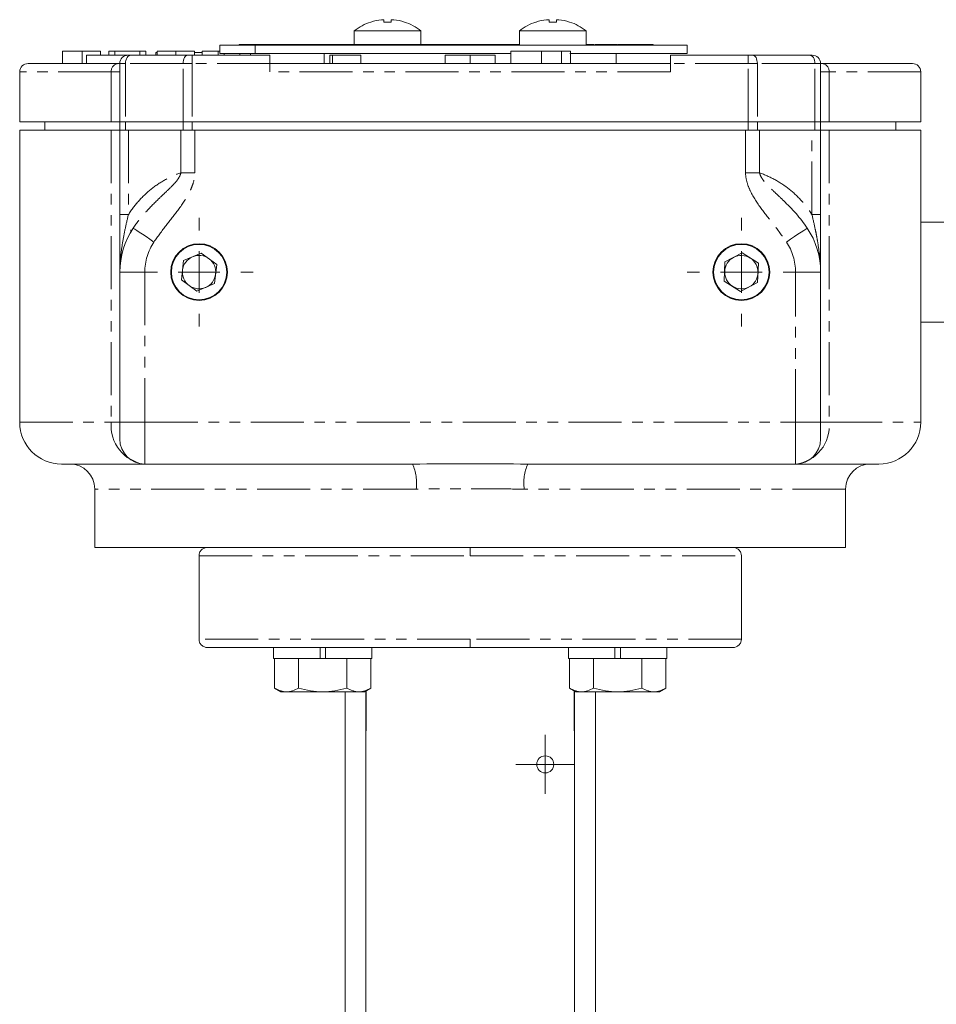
# Model space of a CAD drawing. Header units: millimetres. Extents: x 16 to 524, y -45 to 488.
# Tile 6 of 8: x 49 to 159, y 338 to 456. Entities that reach past the tile are written whole.
import ezdxf

# ---------------------------------------------------------------- set-up
doc = ezdxf.new("R2010")
doc.units = ezdxf.units.MM
doc.linetypes.add('PHANTOM', pattern=[12.7, 6.35, -1.27, 1.27, -1.27, 1.27, -1.27])

# ---------------------------------------------------------------- blocks, each defined once
blk = doc.blocks.new('SW_CENTERMARKSYMBOL_0')
at = {"color": 0, "linetype": 'Continuous', "lineweight": 0}
for p, q in [((0, 5), (0, 6.5)), ((0, 0), (0, 2.5)), ((-5, 0), (-6.5, 0)), ((0, 0), (-2.5, 0)), ((0, 0), (0, -2.5)), ((0, 0), (2.5, 0)), ((5, 0), (6.5, 0)), ((0, -5), (0, -6.5))]:
    blk.add_line(p, q, dxfattribs=at)
blk = doc.blocks.new('SW_CENTERMARKSYMBOL_1')
at = {"color": 0, "linetype": 'Continuous', "lineweight": 0}
for p, q in [((0, 5), (0, 6.5)), ((0, 0), (0, 2.5)), ((-5, 0), (-6.5, 0)), ((0, 0), (-2.5, 0)), ((0, 0), (0, -2.5)), ((0, 0), (2.5, 0)), ((5, 0), (6.5, 0)), ((0, -5), (0, -6.5))]:
    blk.add_line(p, q, dxfattribs=at)
blk = doc.blocks.new('SW_CENTERMARKSYMBOL_2')
at = {"color": 0, "linetype": 'Continuous', "lineweight": 0}
for p, q in [((0, 2.5), (0, 3.525)), ((0, 0), (0, 2.5)), ((-2.5, 0), (-3.525, 0)), ((0, 0), (-2.5, 0)), ((0, 0), (0, -2.5)), ((0, 0), (2.5, 0)), ((2.5, 0), (3.525, 0)), ((0, -2.5), (0, -3.525))]:
    blk.add_line(p, q, dxfattribs=at)

msp = doc.modelspace()

# ---------------------------------------------------------------- linework, layer by layer
at = {"color": 7, "linetype": 'Continuous', "lineweight": 15}
for p, q in [((92.77, 455.86), (92.77, 456.13)), ((93.65, 456.13), (93.65, 455.86)), ((112.57, 455.86), (112.57, 456.13)), ((113.45, 456.13), (113.45, 455.86)), ((89.21, 454.81), (89.21, 453.19)), ((97.21, 454.81), (89.21, 454.81)), ((97.21, 453.19), (97.21, 454.81)), ((109.01, 454.81), (109.01, 453.09)), ((117.01, 454.81), (109.01, 454.81)), ((117.01, 453.09), (117.01, 454.81)), ((54.24, 452.39), (54.24, 450.89)), ((56.58, 452.39), (56.58, 450.89)), ((58.78, 452.39), (58.78, 451.89)), ((59.78, 452.39), (59.78, 451.89)), ((60.51, 452.39), (59.78, 452.39)), ((60.51, 452.39), (60.51, 451.89)), ((63.51, 452.39), (60.51, 452.39)), ((63.51, 452.39), (63.51, 451.89)), ((64.24, 452.39), (63.51, 452.39)), ((64.24, 452.39), (64.24, 451.89)), ((65.44, 452.21), (65.44, 451.89)), ((65.44, 452.21), (65.6, 452.21)), ((65.6, 452.39), (65.6, 451.89)), ((67.84, 452.39), (67.84, 451.89)), ((70.06, 452.39), (70.06, 451.89)), ((70.06, 452.21), (70.97, 452.21)), ((70.97, 452.39), (70.97, 451.89)), ((72.88, 452.39), (70.97, 452.39)), ((72.88, 452.39), (72.88, 451.89)), ((73.11, 452.39), (72.88, 452.39)), ((73.11, 452.09), (73.11, 453.09)), ((73.11, 453.09), (77.35, 453.09)), ((73.11, 452.09), (77.35, 452.09)), ((73.6, 452.09), (73.6, 451.89)), ((75.41, 453.19), (75.41, 453.09)), ((75.41, 453.19), (81.21, 453.19)), ((75.51, 452.09), (75.51, 451.89)), ((76.78, 451.89), (76.78, 452.09)), ((129.11, 453.09), (77.35, 453.09)), ((77.35, 453.09), (77.35, 452.09)), ((77.35, 452.09), (107.96, 452.09)), ((81.21, 453.09), (81.21, 453.19)), ((81.21, 453.19), (102.96, 453.19)), ((85.61, 452.09), (85.61, 450.89)), ((105.61, 453.19), (102.96, 453.19)), ((105.61, 453.09), (105.61, 453.19)), ((105.61, 453.19), (109.01, 453.19)), ((107.96, 452.39), (107.96, 450.89)), ((111.64, 452.39), (111.64, 450.89)), ((114.04, 452.39), (114.04, 450.89)), ((115.05, 452.09), (129.11, 452.09)), ((115.14, 452.39), (115.14, 450.89)), ((117.45, 453.19), (117.01, 453.19)), ((117.45, 453.09), (117.45, 453.19)), ((117.98, 453.19), (117.45, 453.19)), ((118.1, 453.09), (118.1, 453.19)), ((118.95, 453.19), (118.54, 453.19)), ((118.95, 453.09), (118.95, 453.19)), ((119.16, 453.19), (118.95, 453.19)), ((119.16, 453.09), (119.16, 453.19)), ((119.33, 453.19), (119.16, 453.19)), ((119.33, 453.09), (119.33, 453.19)), ((120.42, 453.19), (119.33, 453.19)), ((120.42, 453.09), (120.42, 453.19)), ((120.45, 453.19), (120.42, 453.19)), ((120.45, 453.09), (120.45, 453.19)), ((120.78, 453.19), (120.45, 453.19)), ((120.61, 450.89), (120.61, 452.09)), ((120.84, 453.09), (120.84, 453.19)), ((121.06, 453.19), (121.3, 453.19)), ((121.3, 453.09), (121.3, 453.19)), ((121.31, 453.19), (121.3, 453.19)), ((121.31, 453.09), (121.31, 453.19)), ((121.39, 453.19), (121.31, 453.19)), ((121.39, 453.09), (121.39, 453.19)), ((121.88, 453.19), (121.39, 453.19)), ((121.88, 453.09), (121.88, 453.19)), ((121.96, 453.19), (121.88, 453.19)), ((121.96, 453.09), (121.96, 453.19)), ((125.06, 453.19), (121.96, 453.19)), ((125.06, 453.19), (125.06, 453.09)), ((129.11, 452.09), (129.11, 453.09)), ((50.11, 450.89), (60.89, 450.89)), ((57.11, 451.89), (57.11, 450.89)), ((57.11, 451.89), (62.11, 451.89)), ((60.89, 450.89), (61.11, 450.89)), ((61.11, 443.89), (61.11, 450.89)), ((62.45, 451.89), (62.11, 451.89)), ((62.45, 451.89), (69.24, 451.89)), ((69.79, 451.89), (69.24, 451.89)), ((69.79, 451.89), (79.11, 451.89)), ((79.11, 451.89), (79.11, 450.89)), ((79.11, 449.89), (79.11, 450.89)), ((79.11, 450.89), (127.11, 450.89)), ((86.29, 451.89), (86.29, 450.89)), ((86.29, 451.89), (86.6, 451.89)), ((86.6, 451.89), (86.6, 450.89)), ((86.6, 451.89), (89.98, 451.89)), ((89.98, 451.89), (89.98, 450.89)), ((100.11, 451.89), (100.11, 450.89)), ((100.11, 451.89), (103.11, 451.89)), ((103.11, 451.89), (103.11, 450.89)), ((103.11, 451.89), (106.11, 451.89)), ((106.11, 451.89), (106.11, 450.89)), ((127.11, 451.89), (136.43, 451.89)), ((127.11, 450.89), (127.11, 451.89)), ((127.11, 450.89), (127.11, 449.89)), ((136.98, 451.89), (136.43, 451.89)), ((136.98, 451.89), (143.77, 451.89)), ((144.11, 451.89), (143.77, 451.89)), ((145.11, 450.89), (145.11, 443.89)), ((145.11, 450.89), (145.33, 450.89)), ((145.33, 450.89), (156.11, 450.89)), ((49.11, 449.89), (49.11, 443.89)), ((157.11, 443.89), (157.11, 449.89)), ((49.11, 443.89), (60.09, 443.89)), ((52.11, 443.89), (52.11, 442.89)), ((60.09, 443.89), (61.11, 443.89)), ((61.79, 443.89), (61.11, 443.89)), ((61.11, 442.89), (61.11, 443.89)), ((61.79, 443.89), (68.69, 443.89)), ((69.79, 443.89), (68.69, 443.89)), ((69.79, 443.89), (136.43, 443.89)), ((137.53, 443.89), (136.43, 443.89)), ((137.53, 443.89), (144.43, 443.89)), ((145.11, 443.89), (144.43, 443.89)), ((145.11, 443.89), (146.13, 443.89)), ((145.11, 443.89), (145.11, 442.89)), ((146.13, 443.89), (157.11, 443.89)), ((154.11, 442.89), (154.11, 443.89)), ((49.11, 442.89), (49.11, 407.89)), ((49.11, 442.89), (60.09, 442.89)), ((60.09, 442.89), (61.11, 442.89)), ((61.79, 442.89), (61.11, 442.89)), ((61.11, 432.78), (61.11, 442.89)), ((61.79, 442.89), (68.69, 442.89)), ((62.14, 442.89), (68.43, 442.89)), ((69.79, 442.89), (68.69, 442.89)), ((69.79, 442.89), (136.43, 442.89)), ((70.09, 442.89), (136.12, 442.89)), ((137.53, 442.89), (136.43, 442.89)), ((137.53, 442.89), (144.43, 442.89)), ((137.79, 442.89), (144.07, 442.89)), ((145.11, 442.89), (144.43, 442.89)), ((145.11, 442.89), (145.11, 432.78)), ((145.11, 442.89), (146.13, 442.89)), ((146.13, 442.89), (157.11, 442.89)), ((157.11, 407.89), (157.11, 442.89)), ((62.45, 430.95), (62.42, 430.59)), ((194.61, 431.89), (157.11, 431.89)), ((68.75, 427.27), (68.49, 424.97)), ((70.87, 428.18), (68.75, 427.27)), ((72.73, 426.81), (70.87, 428.18)), ((135.7, 428.2), (133.65, 427.12)), ((137.65, 426.97), (135.7, 428.2)), ((72.46, 424.51), (72.73, 426.81)), ((133.65, 427.12), (133.57, 424.81)), ((137.56, 424.66), (137.65, 426.97)), ((61.11, 407.89), (61.11, 425.89)), ((68.49, 424.97), (70.34, 423.6)), ((145.11, 425.89), (145.11, 407.89)), ((70.34, 423.6), (72.46, 424.51)), ((133.57, 424.81), (135.52, 423.58)), ((135.52, 423.58), (137.56, 424.66)), ((157.11, 419.89), (194.61, 419.89)), ((61.11, 405.89), (61.11, 407.89)), ((145.11, 407.89), (145.11, 405.89)), ((64.07, 402.89), (54.11, 402.89)), ((96.2, 402.89), (64.11, 402.89)), ((142.11, 402.89), (110.02, 402.89)), ((152.11, 402.89), (142.14, 402.89)), ((58.11, 399.89), (58.11, 392.89)), ((148.11, 392.89), (148.11, 399.89)), ((148.11, 392.89), (58.11, 392.89)), ((70.61, 391.89), (70.61, 381.89)), ((135.61, 381.89), (135.61, 391.89)), ((79.53, 380.89), (79.53, 379.59)), ((85.11, 380.89), (79.53, 380.89)), ((85.11, 380.89), (85.11, 379.59)), ((85.76, 379.59), (85.76, 380.89)), ((91.33, 379.59), (91.33, 380.89)), ((114.89, 380.89), (114.89, 379.59)), ((120.46, 380.89), (120.46, 379.59)), ((126.69, 380.89), (121.11, 380.89)), ((121.11, 379.59), (121.11, 380.89)), ((126.69, 379.59), (126.69, 380.89)), ((85.11, 379.59), (79.53, 379.59)), ((79.66, 379.59), (79.66, 376.04)), ((82.54, 379.59), (82.54, 376.04)), ((85.11, 379.59), (85.76, 379.59)), ((91.33, 379.59), (85.76, 379.59)), ((88.32, 379.59), (88.32, 376.04)), ((91.2, 379.59), (91.2, 376.04)), ((120.46, 379.59), (114.89, 379.59)), ((115.01, 379.59), (115.01, 376.04)), ((117.9, 379.59), (117.9, 376.04)), ((120.46, 379.59), (121.11, 379.59)), ((126.69, 379.59), (121.11, 379.59)), ((123.67, 379.59), (123.67, 376.04)), ((126.56, 379.59), (126.56, 376.04)), ((79.66, 376.04), (80.43, 375.59)), ((80.43, 375.59), (81.1, 375.59)), ((85.43, 375.59), (81.1, 375.59)), ((85.43, 375.59), (89.76, 375.59)), ((88.11, 375.59), (88.11, 338.13)), ((89.76, 375.59), (90.43, 375.59)), ((90.43, 375.59), (91.2, 376.04)), ((90.61, 375.69), (90.61, 370.89)), ((90.64, 370.89), (90.64, 375.71)), ((115.01, 376.04), (115.79, 375.59)), ((115.58, 375.71), (115.58, 370.89)), ((115.61, 370.89), (115.61, 375.69)), ((115.79, 375.59), (116.46, 375.59)), ((120.79, 375.59), (116.46, 375.59)), ((118.11, 375.59), (118.11, 338.13)), ((120.79, 375.59), (125.12, 375.59)), ((125.12, 375.59), (125.79, 375.59)), ((125.79, 375.59), (126.56, 376.04)), ((90.61, 370.89), (90.64, 370.89)), ((90.61, 309.89), (90.61, 370.89)), ((115.58, 370.89), (115.61, 370.89)), ((115.61, 370.89), (115.61, 309.89)), ((88.11, 297.19), (88.11, 338.13)), ((118.11, 338.13), (118.11, 297.19))]:
    msp.add_line(p, q, dxfattribs=at)
at = {"color": 8, "linetype": 'PHANTOM', "lineweight": 0}
for p, q in [((102.96, 453.19), (102.96, 453.09)), ((118.54, 453.09), (118.54, 453.19)), ((121.06, 453.09), (121.06, 453.19)), ((61.11, 450.89), (61.79, 450.89)), ((68.69, 450.89), (61.79, 450.89)), ((61.79, 450.89), (61.79, 443.89)), ((68.69, 443.89), (68.69, 450.89)), ((68.69, 450.89), (69.79, 450.89)), ((69.79, 451.89), (69.79, 450.89)), ((69.79, 450.89), (69.79, 443.89)), ((79.11, 450.89), (69.79, 450.89)), ((136.43, 450.89), (127.11, 450.89)), ((136.43, 450.89), (136.43, 451.89)), ((136.43, 443.89), (136.43, 450.89)), ((136.43, 450.89), (137.53, 450.89)), ((137.53, 450.89), (137.53, 443.89)), ((144.43, 450.89), (137.53, 450.89)), ((144.43, 443.89), (144.43, 450.89)), ((144.43, 450.89), (145.11, 450.89)), ((60.09, 449.89), (49.11, 449.89)), ((61.11, 449.89), (60.09, 449.89)), ((60.09, 449.89), (60.09, 443.89)), ((127.11, 449.89), (79.11, 449.89)), ((146.13, 449.89), (145.11, 449.89)), ((146.13, 449.89), (146.13, 443.89)), ((157.11, 449.89), (146.13, 449.89)), ((61.79, 443.89), (61.79, 442.89)), ((68.69, 442.89), (68.69, 443.89)), ((69.79, 443.89), (69.79, 442.89)), ((136.43, 442.89), (136.43, 443.89)), ((137.53, 443.89), (137.53, 442.89)), ((144.43, 442.89), (144.43, 443.89)), ((60.09, 442.89), (60.09, 407.89)), ((62.14, 442.89), (62.14, 432.78)), ((68.43, 437.78), (68.43, 442.89)), ((70.09, 442.89), (70.09, 437.78)), ((136.12, 437.78), (136.12, 442.89)), ((137.79, 442.89), (137.79, 437.78)), ((144.07, 432.78), (144.07, 442.89)), ((146.13, 442.89), (146.13, 407.89)), ((70.09, 437.78), (68.43, 437.78)), ((137.79, 437.78), (136.12, 437.78)), ((62.14, 432.78), (61.11, 432.78)), ((145.11, 432.78), (144.07, 432.78)), ((64.11, 425.89), (61.11, 425.89)), ((64.11, 425.89), (64.11, 407.89)), ((142.11, 407.89), (142.11, 425.89)), ((145.11, 425.89), (142.11, 425.89)), ((49.11, 407.89), (60.09, 407.89)), ((60.09, 407.89), (61.11, 407.89)), ((64.11, 407.89), (61.11, 407.89)), ((64.11, 407.89), (64.11, 402.89)), ((64.11, 407.89), (142.11, 407.89)), ((145.11, 407.89), (142.11, 407.89)), ((142.11, 402.89), (142.11, 407.89)), ((145.11, 407.89), (146.13, 407.89)), ((146.13, 407.89), (157.11, 407.89)), ((96.63, 399.89), (58.11, 399.89)), ((148.11, 399.89), (109.59, 399.89)), ((70.61, 391.89), (103.11, 391.89)), ((103.11, 391.89), (135.61, 391.89)), ((103.11, 381.89), (70.61, 381.89)), ((135.61, 381.89), (103.11, 381.89))]:
    msp.add_line(p, q, dxfattribs=at)
at = {"color": 8, "linetype": 'PHANTOM', "lineweight": 0, "flags": 128}
for points in [[(62.45, 451.89), (62.32, 451.87), (62.19, 451.81), (62.08, 451.72), (61.98, 451.6), (61.9, 451.45), (61.84, 451.27), (61.8, 451.09), (61.79, 450.89)], [(68.69, 450.89), (68.7, 451.09), (68.73, 451.27), (68.78, 451.45), (68.85, 451.6), (68.94, 451.72), (69.03, 451.81), (69.13, 451.87), (69.24, 451.89)], [(136.98, 451.89), (137.08, 451.87), (137.19, 451.81), (137.28, 451.72), (137.37, 451.6), (137.43, 451.45), (137.48, 451.27), (137.52, 451.09), (137.53, 450.89)], [(144.43, 450.89), (144.42, 451.09), (144.38, 451.27), (144.32, 451.45), (144.24, 451.6), (144.14, 451.72), (144.02, 451.81), (143.9, 451.87), (143.77, 451.89)], [(65.2, 429.5), (64.72, 429.83), (64.25, 430.14), (63.82, 430.43), (63.44, 430.68), (63.13, 430.89), (62.9, 431.04), (62.76, 431.13), (62.71, 431.17)], [(143.51, 431.17), (143.46, 431.13), (143.32, 431.04), (143.09, 430.89), (142.78, 430.68), (142.4, 430.43), (141.97, 430.14), (141.5, 429.83), (141.01, 429.5)]]:
    msp.add_lwpolyline(points, dxfattribs=at)
at = {"color": 7, "linetype": 'Continuous', "lineweight": 15}
for centre, radius in [((70.61, 425.89), 3.4), ((70.61, 425.89), 3.32), ((135.61, 425.89), 3.4), ((135.61, 425.89), 3.32), ((112.11, 366.89), 1.02)]:
    msp.add_circle(centre, radius, dxfattribs=at)
for centre, radius, start, end in [((93.21, 449.69), 6.5, 108.0602, 127.9799), ((96.96, 459.19), 6.65, 209.9548, 210.086), ((93.21, 449.69), 6.49, 96.5522, 108.0324), ((93.21, 448.53), 7.34, 86.5653, 93.4347), ((93.21, 449.69), 6.49, 71.9676, 83.4478), ((93.21, 449.69), 6.5, 52.0201, 71.9398), ((89.74, 459.03), 6.33, 329.9107, 330.0485), ((113.01, 449.69), 6.5, 108.0602, 127.9799), ((116.48, 459.03), 6.33, 209.9515, 210.0893), ((113.01, 449.69), 6.49, 96.5522, 108.0324), ((113.01, 448.53), 7.34, 86.5653, 93.4347), ((113.01, 449.69), 6.49, 71.9676, 83.4478), ((113.01, 449.69), 6.5, 52.0201, 71.9398), ((109.26, 459.19), 6.65, 329.914, 330.0452), ((50.11, 449.89), 1, 90, 180), ((62.11, 450.89), 1, 90, 180), ((144.11, 450.89), 1, 0, 90), ((156.11, 449.89), 1, 0, 90), ((70.61, 425.89), 9.5, 146.2653, 180), ((135.61, 425.89), 9.5, 0, 33.7347), ((70.61, 425.89), 2, 113.4456, 173.4456), ((70.61, 425.89), 2, 53.4456, 113.4456), ((70.61, 425.89), 2, 353.4456, 53.4456), ((135.61, 425.89), 2, 117.7792, 177.7792), ((135.61, 425.89), 2, 57.7792, 117.7792), ((135.61, 425.89), 2, 357.7792, 57.7792), ((70.61, 425.89), 2, 173.4456, 233.4456), ((70.61, 425.89), 2, 293.4456, 353.4456), ((135.61, 425.89), 2, 177.7792, 237.7792), ((135.61, 425.89), 2, 297.7792, 357.7792), ((70.61, 425.89), 2, 233.4456, 293.4456), ((135.61, 425.89), 2, 237.7792, 297.7792), ((54.11, 407.89), 5, 180, 270), ((152.11, 407.89), 5, 270, 0), ((64.11, 405.89), 3, 180, 270), ((142.11, 405.89), 3, 270, 0), ((55.11, 399.89), 3, 0, 90), ((151.11, 399.89), 3, 90, 180)]:
    msp.add_arc(centre, radius, start, end, dxfattribs=at)
at = {"color": 8, "linetype": 'PHANTOM', "lineweight": 0}
for centre, radius, start, end in [((61, 449.98), 0.916, 97.193, 185.7248), ((145.21, 449.98), 0.916, 354.2752, 82.807), ((70.61, 425.89), 6.5, 146.2653, 180), ((135.61, 425.89), 6.5, 0, 33.7347), ((64.65, 407.43), 4.58, 174.2754, 262.8069), ((141.57, 407.43), 4.58, 277.1931, 5.7246), ((91.1, 400.62), 5.58, 352.4396, 23.9446), ((115.12, 400.62), 5.58, 156.0554, 187.5604)]:
    msp.add_arc(centre, radius, start, end, dxfattribs=at)
at = {"color": 7, "linetype": 'Continuous', "lineweight": 15}
for points, knots in [([(92.77, 456.13), (92.77, 456.14), (92.74, 456.15), (92.63, 456.15), (92.55, 456.14), (92.47, 456.13)], [0, 0, 0, 0, 0.5, 0.5, 1, 1, 1, 1]), ([(93.95, 456.13), (93.87, 456.14), (93.79, 456.15), (93.68, 456.15), (93.65, 456.14), (93.65, 456.13)], [0, 0, 0, 0, 0.5, 0.5, 1, 1, 1, 1]), ([(112.57, 456.13), (112.57, 456.14), (112.54, 456.15), (112.42, 456.15), (112.35, 456.14), (112.27, 456.13)], [0, 0, 0, 0, 0.5, 0.5, 1, 1, 1, 1]), ([(113.75, 456.13), (113.67, 456.14), (113.59, 456.15), (113.48, 456.15), (113.45, 456.14), (113.45, 456.13)], [0, 0, 0, 0, 0.5, 0.5, 1, 1, 1, 1]), ([(56.58, 452.39), (56.49, 452.39), (56.33, 452.39), (56.08, 452.39), (55.85, 452.39), (55.63, 452.39), (55.42, 452.39), (55.23, 452.39), (55.05, 452.39), (54.89, 452.39), (54.74, 452.39), (54.61, 452.39), (54.5, 452.39), (54.41, 452.39), (54.34, 452.39), (54.28, 452.39), (54.25, 452.39), (54.24, 452.39), (54.24, 452.39)], [0, 0, 0, 0, 0.0690622, 0.1347659, 0.1976107, 0.2585282, 0.3181274, 0.3770583, 0.4356858, 0.4947336, 0.5540911, 0.6133334, 0.6729242, 0.7340655, 0.7962988, 0.8612409, 0.9289703, 1, 1, 1, 1]), ([(58.78, 452.39), (58.78, 452.39), (58.78, 452.39), (58.72, 452.39), (58.63, 452.39), (58.51, 452.39), (58.36, 452.39), (58.18, 452.39), (57.97, 452.39), (57.74, 452.39), (57.49, 452.39), (57.21, 452.39), (56.9, 452.39), (56.69, 452.39), (56.58, 452.39)], [0, 0, 0, 0, 0.0842735, 0.1665166, 0.2473878, 0.3288365, 0.4090983, 0.4877267, 0.5657078, 0.6449849, 0.7265584, 0.8120698, 0.9027288, 1, 1, 1, 1]), ([(67.84, 452.39), (67.75, 452.39), (67.57, 452.39), (67.32, 452.39), (67.08, 452.39), (66.86, 452.39), (66.66, 452.39), (66.47, 452.39), (66.31, 452.39), (66.15, 452.39), (66.02, 452.39), (65.91, 452.39), (65.82, 452.39), (65.73, 452.39), (65.68, 452.39), (65.63, 452.39), (65.61, 452.39), (65.6, 452.39), (65.6, 452.39)], [0, 0, 0, 0, 0.0621711, 0.1208758, 0.1761981, 0.2290707, 0.2801445, 0.3296926, 0.3791295, 0.4286081, 0.4804132, 0.536863, 0.5981211, 0.665054, 0.7386094, 0.8185765, 0.9056472, 1, 1, 1, 1]), ([(70.06, 452.39), (70.06, 452.39), (70.06, 452.39), (70.04, 452.39), (70.03, 452.39), (70.01, 452.39), (69.98, 452.39), (69.95, 452.39), (69.91, 452.39), (69.86, 452.39), (69.81, 452.39), (69.75, 452.39), (69.67, 452.39), (69.59, 452.39), (69.49, 452.39), (69.39, 452.39), (69.28, 452.39), (69.15, 452.39), (69.02, 452.39), (68.87, 452.39), (68.72, 452.39), (68.56, 452.39), (68.4, 452.39), (68.22, 452.39), (68.03, 452.39), (67.9, 452.39), (67.84, 452.39)], [0, 0, 0, 0, 0.057011, 0.111445, 0.163641, 0.21303, 0.260012, 0.304613, 0.347221, 0.387277, 0.425715, 0.463142, 0.50007, 0.535979, 0.571955, 0.60768, 0.643832, 0.680212, 0.717105, 0.754184, 0.792042, 0.830687, 0.870815, 0.911966, 0.955096, 1, 1, 1, 1]), ([(111.64, 452.39), (111.5, 452.39), (111.22, 452.39), (110.81, 452.39), (110.43, 452.39), (110.07, 452.39), (109.74, 452.39), (109.44, 452.39), (109.16, 452.39), (108.91, 452.39), (108.69, 452.39), (108.49, 452.39), (108.33, 452.39), (108.19, 452.39), (108.08, 452.39), (108.01, 452.39), (107.96, 452.39), (107.96, 452.39), (107.96, 452.39)], [0, 0, 0, 0, 0.083185, 0.161992, 0.23625, 0.306601, 0.373855, 0.437969, 0.499954, 0.560382, 0.618843, 0.675201, 0.729719, 0.783027, 0.835926, 0.889454, 0.943952, 1, 1, 1, 1]), ([(114.04, 452.39), (113.96, 452.39), (113.79, 452.39), (113.52, 452.39), (113.24, 452.39), (112.94, 452.39), (112.64, 452.39), (112.32, 452.39), (111.98, 452.39), (111.76, 452.39), (111.64, 452.39)], [0, 0, 0, 0, 0.119865, 0.239021, 0.359549, 0.481025, 0.605473, 0.732971, 0.864251, 1, 1, 1, 1]), ([(115.14, 452.39), (115.14, 452.39), (115.13, 452.39), (115.08, 452.39), (114.99, 452.39), (114.87, 452.39), (114.71, 452.39), (114.52, 452.39), (114.3, 452.39), (114.13, 452.39), (114.04, 452.39)], [0, 0, 0, 0, 0.128464, 0.252118, 0.373476, 0.493004, 0.613709, 0.737277, 0.865504, 1, 1, 1, 1]), ([(118.54, 453.19), (118.51, 453.19), (118.45, 453.19), (118.38, 453.19), (118.31, 453.19), (118.26, 453.19), (118.21, 453.19), (118.16, 453.19), (118.13, 453.19), (118.11, 453.19), (118.1, 453.19)], [0, 0, 0, 0, 0.176174, 0.338215, 0.484718, 0.616946, 0.734935, 0.837062, 0.92589, 1, 1, 1, 1]), ([(120.84, 453.19), (120.84, 453.19), (120.85, 453.19), (120.86, 453.19), (120.88, 453.19), (120.91, 453.19), (120.94, 453.19), (120.97, 453.19), (121.02, 453.19), (121.05, 453.19), (121.06, 453.19)], [0, 0, 0, 0, 0.073184, 0.161322, 0.263762, 0.381477, 0.513709, 0.660523, 0.823074, 1, 1, 1, 1]), ([(61.11, 432.78), (61.11, 432.14), (61.11, 431.51), (61.11, 430.58), (61.11, 430.28), (61.11, 429.66), (61.11, 429.36), (61.11, 428.48), (61.11, 427.92), (61.11, 427.12), (61.11, 426.86), (61.11, 426.49), (61.11, 426.36), (61.11, 426.12), (61.11, 426), (61.11, 425.89)], [0, 0, 0, 0, 0.25, 0.25, 0.375, 0.375, 0.5, 0.5, 0.75, 0.75, 0.875, 0.875, 0.9375, 0.9375, 1, 1, 1, 1]), ([(145.11, 432.78), (145.11, 432.14), (145.11, 431.51), (145.11, 430.59), (145.11, 430.28), (145.11, 429.68), (145.11, 429.37), (145.11, 428.48), (145.11, 427.92), (145.11, 427.12), (145.11, 426.86), (145.11, 426.49), (145.11, 426.36), (145.11, 426.12), (145.11, 426), (145.11, 425.89)], [0, 0, 0, 0, 0.25, 0.25, 0.375, 0.375, 0.5, 0.5, 0.75, 0.75, 0.875, 0.875, 0.9375, 0.9375, 1, 1, 1, 1]), ([(96.2, 402.89), (98.5, 402.89), (100.8, 402.9), (105.41, 402.9), (107.72, 402.89), (110.02, 402.89)], [0, 0, 0, 0, 0.5, 0.5, 1, 1, 1, 1]), ([(71.61, 392.89), (71.48, 392.88), (71.29, 392.86), (71.06, 392.73), (70.9, 392.6), (70.77, 392.44), (70.64, 392.21), (70.62, 392.02), (70.61, 391.89)], [0, 0, 0, 0, 0.239458, 0.3683592, 0.5000004, 0.6316364, 0.7605471, 1, 1, 1, 1]), ([(135.61, 391.89), (135.6, 392.02), (135.57, 392.21), (135.45, 392.44), (135.32, 392.6), (135.16, 392.73), (134.93, 392.86), (134.73, 392.88), (134.61, 392.89)], [0, 0, 0, 0, 0.2394529, 0.3683636, 0.4999996, 0.6316408, 0.760542, 1, 1, 1, 1]), ([(70.61, 381.89), (70.62, 381.76), (70.64, 381.57), (70.77, 381.34), (70.9, 381.18), (71.06, 381.05), (71.29, 380.92), (71.48, 380.9), (71.61, 380.89)], [0, 0, 0, 0, 0.239453, 0.368356, 0.499999, 0.63164, 0.760542, 1, 1, 1, 1]), ([(134.61, 380.89), (134.73, 380.9), (134.93, 380.92), (135.16, 381.05), (135.32, 381.18), (135.45, 381.34), (135.57, 381.57), (135.6, 381.76), (135.61, 381.89)], [0, 0, 0, 0, 0.239458, 0.36836, 0.500001, 0.631644, 0.760547, 1, 1, 1, 1]), ([(103.11, 380.89), (101.8, 380.89), (100.4, 380.89), (97.45, 380.89), (95.9, 380.89), (92.68, 380.89), (91, 380.89), (87.61, 380.89), (85.89, 380.89), (82.53, 380.89), (80.89, 380.89), (77.86, 380.89), (76.48, 380.89), (74.15, 380.89), (73.21, 380.89), (71.94, 380.89), (71.61, 380.89), (71.61, 380.89)], [0, 0, 0, 0, 0.125, 0.125, 0.25, 0.25, 0.375, 0.375, 0.5, 0.5, 0.625, 0.625, 0.75, 0.75, 0.875, 0.875, 1, 1, 1, 1]), ([(134.61, 380.89), (134.61, 380.89), (134.28, 380.89), (133, 380.89), (132.07, 380.89), (129.74, 380.89), (128.35, 380.89), (125.33, 380.89), (123.69, 380.89), (120.33, 380.89), (118.61, 380.89), (115.22, 380.89), (113.54, 380.89), (110.32, 380.89), (108.76, 380.89), (105.82, 380.89), (104.42, 380.89), (103.11, 380.89)], [0, 0, 0, 0, 0.125, 0.125, 0.25, 0.25, 0.375, 0.375, 0.5, 0.5, 0.625, 0.625, 0.75, 0.75, 0.875, 0.875, 1, 1, 1, 1]), ([(81.1, 375.59), (80.98, 375.59), (80.86, 375.6), (80.61, 375.64), (80.49, 375.67), (80.13, 375.79), (79.89, 375.9), (79.66, 376.04)], [0, 0, 0, 0, 0.25, 0.25, 0.5, 0.5, 1, 1, 1, 1]), ([(85.43, 375.59), (84.94, 375.59), (84.45, 375.63), (83.48, 375.79), (83.01, 375.9), (82.54, 376.04)], [0, 0, 0, 0, 0.5, 0.5, 1, 1, 1, 1]), ([(88.32, 376.04), (87.85, 375.9), (87.37, 375.79), (86.4, 375.63), (85.92, 375.59), (85.43, 375.59)], [0, 0, 0, 0, 0.5, 0.5, 1, 1, 1, 1]), ([(89.76, 375.59), (89.64, 375.59), (89.52, 375.6), (89.27, 375.64), (89.15, 375.67), (88.79, 375.79), (88.55, 375.9), (88.32, 376.04)], [0, 0, 0, 0, 0.25, 0.25, 0.5, 0.5, 1, 1, 1, 1]), ([(116.46, 375.59), (116.33, 375.59), (116.21, 375.6), (115.97, 375.64), (115.85, 375.67), (115.49, 375.79), (115.25, 375.9), (115.01, 376.04)], [0, 0, 0, 0, 0.25, 0.25, 0.5, 0.5, 1, 1, 1, 1]), ([(120.79, 375.59), (120.3, 375.59), (119.8, 375.63), (118.84, 375.79), (118.37, 375.9), (117.9, 376.04)], [0, 0, 0, 0, 0.5, 0.5, 1, 1, 1, 1]), ([(123.67, 376.04), (123.2, 375.9), (122.72, 375.79), (121.76, 375.63), (121.27, 375.59), (120.79, 375.59)], [0, 0, 0, 0, 0.5, 0.5, 1, 1, 1, 1]), ([(125.12, 375.59), (124.99, 375.59), (124.87, 375.6), (124.63, 375.64), (124.51, 375.67), (124.15, 375.79), (123.91, 375.9), (123.67, 376.04)], [0, 0, 0, 0, 0.25, 0.25, 0.5, 0.5, 1, 1, 1, 1])]:
    msp.add_open_spline(points, degree=3, knots=knots, dxfattribs=at)
at = {"color": 8, "linetype": 'PHANTOM', "lineweight": 0}
for points, knots in [([(62.14, 432.78), (62.53, 433.39), (62.95, 433.95), (63.89, 434.98), (64.39, 435.45), (65.45, 436.3), (66.01, 436.66), (67.18, 437.3), (67.79, 437.57), (68.43, 437.78)], [0, 0, 0, 0, 0.25, 0.25, 0.5, 0.5, 0.75, 0.75, 1, 1, 1, 1]), ([(68.43, 437.78), (68.39, 437.6), (68.31, 437.43), (68.13, 437.11), (68.02, 436.95), (67.67, 436.52), (67.42, 436.26), (66.9, 435.74), (66.63, 435.49), (66.1, 434.99), (65.83, 434.73), (65.05, 433.97), (64.54, 433.45), (63.57, 432.35), (63.12, 431.78), (62.71, 431.17)], [0, 0, 0, 0, 0.0625, 0.0625, 0.125, 0.125, 0.25, 0.25, 0.375, 0.375, 0.5, 0.5, 0.75, 0.75, 1, 1, 1, 1]), ([(65.2, 429.5), (65.66, 430.18), (66.15, 430.82), (67.15, 432.11), (67.66, 432.74), (68.62, 434.06), (69.08, 434.73), (69.54, 435.64), (69.63, 435.82), (69.78, 436.2), (69.85, 436.39), (70.02, 436.97), (70.09, 437.37), (70.09, 437.78)], [0, 0, 0, 0, 0.25, 0.25, 0.5, 0.5, 0.75, 0.75, 0.8125, 0.8125, 0.875, 0.875, 1, 1, 1, 1]), ([(136.12, 437.78), (136.12, 437.37), (136.19, 436.97), (136.43, 436.18), (136.59, 435.81), (137.14, 434.73), (137.6, 434.05), (138.56, 432.74), (139.07, 432.11), (140.07, 430.82), (140.56, 430.18), (141.01, 429.5)], [0, 0, 0, 0, 0.125, 0.125, 0.25, 0.25, 0.5, 0.5, 0.75, 0.75, 1, 1, 1, 1]), ([(143.51, 431.17), (142.69, 432.4), (141.69, 433.46), (140.39, 434.73), (140.12, 434.98), (139.59, 435.48), (139.32, 435.74), (138.81, 436.25), (138.55, 436.52), (138.2, 436.95), (138.09, 437.1), (137.91, 437.43), (137.83, 437.6), (137.79, 437.78)], [0, 0, 0, 0, 0.5, 0.5, 0.625, 0.625, 0.75, 0.75, 0.875, 0.875, 0.9375, 0.9375, 1, 1, 1, 1]), ([(137.79, 437.78), (138.43, 437.57), (139.03, 437.3), (140.2, 436.66), (140.77, 436.29), (141.83, 435.45), (142.33, 434.98), (143.26, 433.95), (143.69, 433.39), (144.07, 432.78)], [0, 0, 0, 0, 0.25, 0.25, 0.5, 0.5, 0.75, 0.75, 1, 1, 1, 1]), ([(62.14, 432.78), (62, 432.21), (61.87, 431.64), (61.63, 430.49), (61.52, 429.91), (61.33, 428.75), (61.26, 428.18), (61.17, 427.32), (61.15, 427.03), (61.12, 426.46), (61.11, 426.17), (61.11, 425.89)], [0, 0, 0, 0, 0.25, 0.25, 0.5, 0.5, 0.75, 0.75, 0.875, 0.875, 1, 1, 1, 1]), ([(144.07, 432.78), (144.21, 432.21), (144.34, 431.64), (144.52, 430.78), (144.58, 430.49), (144.69, 429.91), (144.74, 429.62), (144.88, 428.75), (144.96, 428.17), (145.05, 427.31), (145.07, 427.03), (145.09, 426.6), (145.1, 426.46), (145.11, 426.17), (145.11, 426.03), (145.11, 425.89)], [0, 0, 0, 0, 0.25, 0.25, 0.375, 0.375, 0.5, 0.5, 0.75, 0.75, 0.875, 0.875, 0.9375, 0.9375, 1, 1, 1, 1]), ([(109.59, 399.89), (108.51, 399.89), (107.43, 399.9), (105.27, 399.9), (103.11, 399.91), (100.95, 399.9), (98.79, 399.9), (97.71, 399.89), (96.63, 399.89)], [0, 0, 0, 0, 0.25, 0.25, 0.5, 0.75, 0.75, 1, 1, 1, 1]), ([(103.11, 392.89), (103.11, 392.89), (103.11, 392.87), (103.11, 392.77), (103.11, 392.7), (103.11, 392.5), (103.11, 392.38), (103.11, 392.14), (103.11, 392.01), (103.11, 391.89)], [0, 0, 0, 0, 0.25, 0.25, 0.5, 0.5, 0.75, 0.75, 1, 1, 1, 1]), ([(103.11, 381.89), (103.11, 381.77), (103.11, 381.65), (103.11, 381.4), (103.11, 381.28), (103.11, 381.09), (103.11, 381.01), (103.11, 380.91), (103.11, 380.89), (103.11, 380.89)], [0, 0, 0, 0, 0.25, 0.25, 0.5, 0.5, 0.75, 0.75, 1, 1, 1, 1])]:
    msp.add_open_spline(points, degree=3, knots=knots, dxfattribs=at)
at = {"color": 7, "linetype": 'Continuous', "lineweight": 15}
for points in [[(82.54, 376.04), (82.07, 375.76), (81.59, 375.59), (81.1, 375.59)], [(91.2, 376.04), (90.73, 375.76), (90.25, 375.59), (89.76, 375.59)], [(117.9, 376.04), (117.43, 375.76), (116.95, 375.59), (116.46, 375.59)], [(126.56, 376.04), (126.09, 375.76), (125.61, 375.59), (125.12, 375.59)]]:
    msp.add_open_spline(points, degree=3, dxfattribs=at)

# ---------------------------------------------------------------- block references
at = {"color": 7, "linetype": 'Continuous', "lineweight": 0}
for name, p in [('SW_CENTERMARKSYMBOL_0', (70.61, 425.89)), ('SW_CENTERMARKSYMBOL_1', (135.61, 425.89)), ('SW_CENTERMARKSYMBOL_2', (112.11, 366.89))]:
    msp.add_blockref(name, p, dxfattribs=at)

doc.saveas('drawing.dxf')
